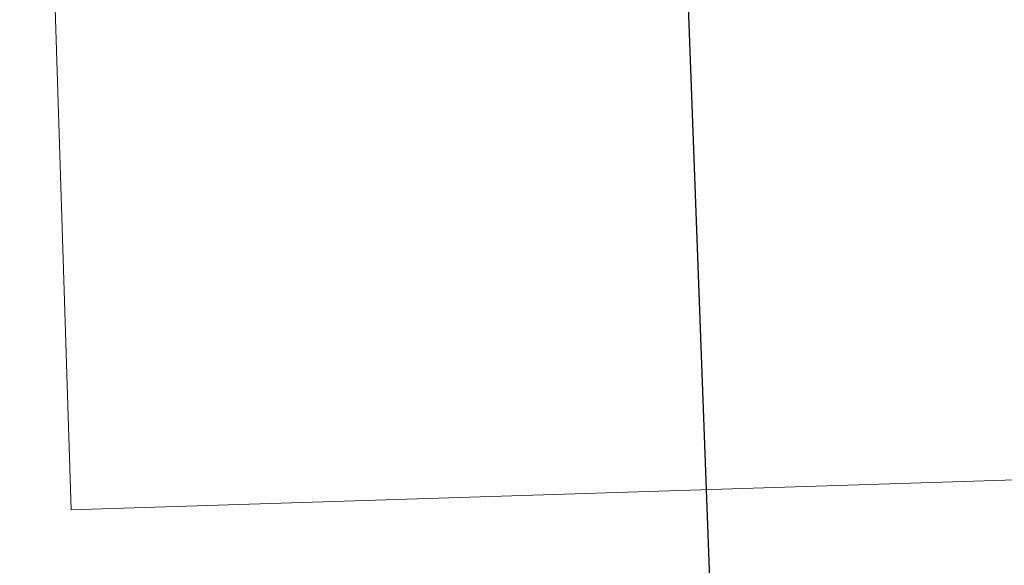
# Model space of a CAD drawing. Header units: millimetres. Extents: x 853417 to 929373, y -433185 to -369260.
# Tile 12 of 228: x 865138 to 865168, y -414119 to -414103. Entities that reach past the tile are written whole.
import ezdxf

# ---------------------------------------------------------------- set-up
doc = ezdxf.new("R2010")
doc.units = ezdxf.units.MM
for name, color, linetype, lineweight in [('KOKO-GLAZ-CURT', 7, 'Continuous', 9), ('KOKO-WALL', 7, 'Continuous', 9), ('KOKO_WALL', 7, 'Continuous', 9)]:
    doc.layers.add(name, color=color, linetype=linetype, lineweight=lineweight)

# ---------------------------------------------------------------- blocks, each defined once
blk = doc.blocks.new('System Panel - Sisemine klaassein-5460868-1 korrus_SA_kunstihanke plaan')
at = {"layer": 'KOKO-GLAZ-CURT'}
for p, q in [((-698.808, 20), (-698.808, 0)), ((-698.808, 0), (698.808, 0))]:
    blk.add_line(p, q, dxfattribs=at)
blk = doc.blocks.new('Ol_olev välissein 9 - VS-01-2487469-1 korrus_SA_kunstihanke plaan')
at = {"layer": 'KOKO-WALL', "lineweight": 25}
blk.add_line((441468.1, 851602.316), (440004.991, 851594.173), dxfattribs=at)

msp = doc.modelspace()

# ---------------------------------------------------------------- block references
at = {"layer": 'KOKO-GLAZ-CURT', "rotation": 1.815909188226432}
msp.add_blockref('System Panel - Sisemine klaassein-5460868-1 korrus_SA_kunstihanke plaan', (865837.591, -414095.469), dxfattribs=at)
at = {"layer": 'KOKO_WALL', "rotation": 271.815909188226}
msp.add_blockref('Ol_olev välissein 9 - VS-01-2487469-1 korrus_SA_kunstihanke plaan', (0, 0), dxfattribs=at)

doc.saveas('drawing.dxf')
